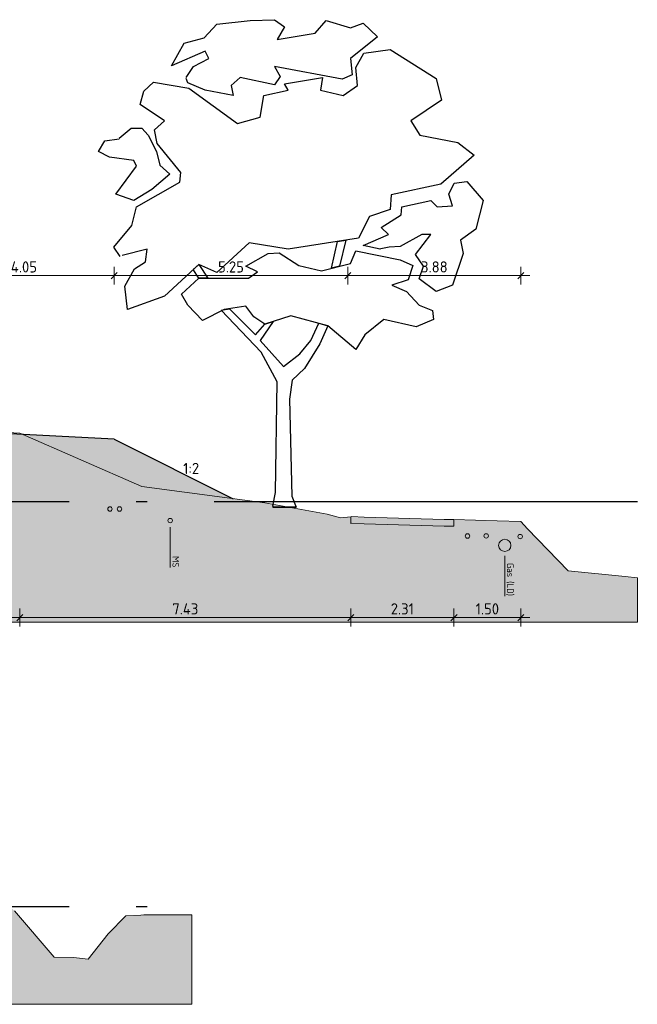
# Model space of a CAD drawing. Header units: metres. Extents: x -54 to 109, y -117 to 84.
# Tile 26 of 256: x -25 to -11, y -86 to -64. Entities that reach past the tile are written whole.
import ezdxf
from ezdxf.enums import TextEntityAlignment as Align
from ezdxf.lldxf.tags import DXFTag

# ---------------------------------------------------------------- set-up
doc = ezdxf.new("R2010")
doc.units = ezdxf.units.M
doc.linetypes.add('AL-NAP_LIJN', pattern=[15.25, 12, -1.5, 0.25, -1.5])
doc.layers.get('Defpoints').update_dxf_attribs({"color": 151})
for name, color, linetype, lineweight in [('B-WE-GR-BOOM-S', 253, 'Continuous', 25), ('B-WE-GW-MAAIVELD-GD', 253, 'Continuous', 18), ('B-WE-KL-DATA-G', 90, 'KL-DATA-N', 0), ('B-WE-KL-ET_MS-G', 130, 'KL-MS-N', 0), ('B-WE-KL-GAS_LD-G', 50, 'KL-GAS-LD-N', 0), ('N-WE-GR-BOOM-S', 90, 'Continuous', 25), ('X-XX-AL-M', 7, 'Continuous', 18), ('X-XX-AL-NAP-GD', 7, 'AL-NAP_LIJN', 25), ('X-XX-AL-T25', 7, 'Continuous', 25)]:
    doc.layers.add(name, color=color, linetype=linetype, lineweight=lineweight)
doc.layers.add('N-WE-GW-GROND_ZAND_DRAINEERZAND-V', color=7, linetype='Continuous', lineweight=18, true_color=0xf6e8be)
doc.layers.add('N-WE-GW-GROND_ZAND_FUNDERINGSZAND-V', color=7, linetype='Continuous', lineweight=18, true_color=0xf8ed6b)
doc.styles.add('NLCS-ISO', font='NLCS-ISO.ttf')
doc.styles.add('NLCS-ISO-ANNOTATIVE-T18', font='NLCS-ISO.ttf', dxfattribs={"height": 1.8})
doc.styles.add('NLCS-ISO-M100-T25', font='NLCS-ISO.ttf', dxfattribs={"height": 0.25})
tags = doc.linetypes.add('KL-DATA-N', pattern='A,4,-1,[101,NLCS.shx,S=0.5,R=0,X=0,Y=0],-1,4,-1,["D",Standard,S=1,R=0,X=-0.25,Y=-0.5],-1.5', length=12.5).pattern_tags.tags
tags[18] = DXFTag(74, 10)
tags = doc.linetypes.add('KL-GAS-LD-N', pattern='A,4,-1,[69,NLCS.shx,S=0.5,R=0,X=0,Y=0],-1,4,-1,["L",Standard,S=1,R=0,X=0.25,Y=-0.5],-2', length=13).pattern_tags.tags
tags[18] = DXFTag(74, 10)
tags = doc.linetypes.add('KL-MS-N', pattern='A,4,-1,[103,NLCS.shx,S=0.75,R=0,X=0,Y=0],-1,4,-1,["M",Standard,S=1,R=0,X=0,Y=-0.5],-2', length=13).pattern_tags.tags
tags[18] = DXFTag(74, 10)
doc.dimstyles.new('NLCS-M100-T25-SCHRAP_L2_H2', dxfattribs={"dimscale": 0.1, "dimtxt": 2.5, "dimasz": 1.4, "dimexe": 2, "dimexo": 2, "dimgap": 0.7, "dimtad": 1, "dimzin": 0, "dimdsep": 46, "dimtxsty": 'NLCS-ISO-M100-T25', "dimblk": 'OBLIQUE', "dimcen": 0, "dimdle": 2, "dimclrd": 256, "dimclre": 256, "dimclrt": 256, "dimazin": 0, "dimtfac": 1, "dimtdec": 3, "dimtofl": 0, "dimtmove": 0, "dimatfit": 3, "dimldrblk": 'OBLIQUE', "dimfxl": 2, "dimfxlon": 1, "dimtfillclr": 256, "dimtolj": 1, "dimtzin": 0, "dimlwd": -1, "dimlwe": -1, "dimarcsym": 0})

# ---------------------------------------------------------------- blocks, each defined once
blk = doc.blocks.new('SGR-BOOM_S01_T_ZIJ-D')
at = {"linetype": 'Continuous'}
for p, q in [((1.456, 5.957), (1.636, 5.985)), ((1.636, 5.985), (1.5, 5.401)), ((1.317, 5.361), (1.456, 5.957)), ((1.5, 5.401), (1.317, 5.361))]:
    blk.add_line(p, q, dxfattribs=at)
for p, q in [((0, 0.02), (0, 0)), ((0, 0), (0.527, 0))]:
    blk.add_line(p, q)
at = {"linetype": 'Continuous', "flags": 128}
for points in [[(-1.945, 9.637), (-1.783, 9.88), (-1.439, 10.062), (-1.52, 10.224), (-2.27, 9.9), (-1.986, 10.407), (-1.54, 10.528), (-1.256, 10.832), (-0.507, 10.913), (0.041, 10.934), (0.263, 10.772), (0.101, 10.488), (0.952, 10.63), (1.196, 10.913), (1.743, 10.751), (2.026, 10.853), (2.351, 10.549), (1.743, 10.062), (1.783, 9.698), (1.56, 9.596), (0.041, 9.88), (0.162, 9.657), (0.041, 9.475), (-0.73, 9.637), (-0.932, 9.454), (-0.892, 9.231), (-1.52, 9.353), (-1.905, 9.515), (-1.945, 9.617)], [(-3.425, 5.624), (-3.567, 5.827), (-3.161, 6.313), (-3.06, 6.739), (-2.087, 7.286), (-2.067, 7.509), (-2.594, 8.157), (-2.655, 8.461), (-2.432, 8.664), (-2.979, 9.029), (-2.898, 9.333), (-2.675, 9.535), (-1.885, 9.394), (-0.79, 8.603), (-0.284, 8.745), (-0.203, 9.231), (0.345, 9.353), (0.263, 9.495), (1.115, 9.637), (1.074, 9.353), (1.581, 9.231), (1.905, 9.454), (1.864, 9.86), (2.047, 10.184), (2.634, 10.265), (3.668, 9.617), (3.79, 9.13), (3.101, 8.664), (3.303, 8.34), (4.154, 8.178), (4.519, 7.894), (3.769, 7.246), (2.655, 7.002), (2.634, 6.678), (2.168, 6.516), (1.925, 6.03), (0.345, 5.786), (-0.527, 5.928), (-1.256, 5.26), (-1.662, 5.442), (-2.432, 4.733), (-3.263, 4.429), (-3.323, 4.956), (-3.101, 5.341), (-2.857, 5.503), (-2.817, 5.786), (-3.384, 5.645)], [(-3.445, 8.279), (-3.182, 8.502), (-2.938, 8.502), (-2.797, 8.34), (-2.614, 7.975), (-2.533, 7.671), (-2.31, 7.468), (-2.716, 7.124), (-3.121, 6.881), (-3.526, 7.023), (-3.06, 7.651), (-3.121, 7.772), (-3.668, 7.853), (-3.911, 7.975), (-3.769, 8.218), (-3.445, 8.259)], [(2.412, 5.786), (2.026, 5.867), (2.594, 6.111), (2.432, 6.273), (2.878, 6.556), (2.898, 6.739), (3.546, 6.881), (3.688, 6.739), (4.033, 6.759), (3.952, 7.023), (4.073, 7.266), (4.357, 7.306), (4.722, 6.881), (4.56, 6.232), (4.215, 5.989), (4.276, 5.685), (4.033, 4.976), (3.668, 4.834), (3.283, 5.118), (3.384, 5.401), (3.202, 5.665), (3.546, 6.111), (3.344, 6.111), (2.857, 5.847), (2.614, 5.827), (2.391, 5.786)], [(0, 0.02), (0.061, 0.324), (0.101, 2.807), (-0.263, 3.476), (-1.16, 4.418), (-0.973, 4.449), (-0.385, 3.861), (-0.182, 4.104), (0.006, 4.163), (-0.284, 3.74), (0.243, 3.152), (0.608, 3.436), (0.851, 3.74), (1.034, 4.125), (1.236, 4.064), (1.054, 3.659), (0.709, 3.111), (0.436, 2.848), (0.375, 2.422), (0.426, 0.243), (0.527, 0), (0, 0)]]:
    blk.add_lwpolyline(points, dxfattribs=at)
for points in [[(-1.662, 5.138), (-0.547, 5.138), (-0.345, 5.28), (-0.608, 5.401), (-0.101, 5.685), (0.142, 5.705), (0.588, 5.422), (1.094, 5.3), (1.743, 5.462), (1.864, 5.746), (2.857, 5.543), (3.141, 5.422), (3.04, 5.097), (2.675, 4.976), (2.999, 4.834), (3.283, 4.53), (3.587, 4.408), (3.607, 4.206), (3.222, 4.044), (2.493, 4.206), (2.067, 3.861), (1.864, 3.537), (1.236, 4.064), (0.405, 4.287), (-0.182, 4.104), (-0.426, 4.267), (-0.608, 4.51), (-1.094, 4.429), (-1.581, 4.185), (-1.905, 4.53), (-2.047, 4.773)], [(-1.662, 5.138), (-1.787, 5.326), (-1.662, 5.442), (-1.459, 5.138)]]:
    blk.add_lwpolyline(points, close=True, dxfattribs=at)
blk = doc.blocks.new('_Oblique')
at = {"color": 0, "linetype": 'ByBlock', "lineweight": -2}
blk.add_line((-0.5, -0.5), (0.5, 0.5), dxfattribs=at)
blk = doc.blocks.new('*D279')
at = {"layer": 'Defpoints', "color": 0, "transparency": 16777216}
for p in [(-23.135, -69.277), (-27.185, -72.674), (-23.135, -72.945)]:
    blk.add_point(p, dxfattribs=at)
at = {"layer": 'X-XX-AL-M', "transparency": 16777216}
for p, q in [((-27.185, -69.477), (-27.185, -69.077)), ((-23.135, -69.477), (-23.135, -69.077)), ((-27.385, -69.277), (-22.935, -69.277))]:
    blk.add_line(p, q, dxfattribs=at)
at = {"layer": 'X-XX-AL-M', "transparency": 16777216, "xscale": 0.14, "yscale": 0.14, "zscale": 0.14, "rotation": 180}
blk.add_blockref('_Oblique', (-27.185, -69.277), dxfattribs=at)
at = {"layer": 'X-XX-AL-M', "transparency": 16777216, "xscale": 0.14, "yscale": 0.14, "zscale": 0.14}
blk.add_blockref('_Oblique', (-23.135, -69.277), dxfattribs=at)
at = {"layer": 'X-XX-AL-M', "transparency": 16777216, "insert": (-25.16, -69.082), "char_height": 0.25, "attachment_point": 5, "style": 'NLCS-ISO-M100-T25'}
blk.add_mtext('\\A1;4.05', dxfattribs=at)
blk = doc.blocks.new('*D318')
at = {"layer": 'Defpoints', "color": 0, "transparency": 16777216}
for p in [(-17.889, -69.277), (-23.135, -72.945), (-17.889, -74.694)]:
    blk.add_point(p, dxfattribs=at)
at = {"layer": 'X-XX-AL-M', "transparency": 16777216}
for p, q in [((-23.135, -69.477), (-23.135, -69.077)), ((-17.889, -69.477), (-17.889, -69.077)), ((-23.335, -69.277), (-17.689, -69.277))]:
    blk.add_line(p, q, dxfattribs=at)
at = {"layer": 'X-XX-AL-M', "transparency": 16777216, "xscale": 0.14, "yscale": 0.14, "zscale": 0.14, "rotation": 180}
blk.add_blockref('_Oblique', (-23.135, -69.277), dxfattribs=at)
at = {"layer": 'X-XX-AL-M', "transparency": 16777216, "xscale": 0.14, "yscale": 0.14, "zscale": 0.14}
blk.add_blockref('_Oblique', (-17.889, -69.277), dxfattribs=at)
at = {"layer": 'X-XX-AL-M', "transparency": 16777216, "insert": (-20.512, -69.082), "char_height": 0.25, "attachment_point": 5, "style": 'NLCS-ISO-M100-T25'}
blk.add_mtext('\\A1;5.25', dxfattribs=at)
blk = doc.blocks.new('*D319')
at = {"layer": 'Defpoints', "color": 0, "transparency": 16777216}
for p in [(-14.006, -69.277), (-17.889, -74.694), (-14.006, -74.796)]:
    blk.add_point(p, dxfattribs=at)
at = {"layer": 'X-XX-AL-M', "transparency": 16777216}
for p, q in [((-17.889, -69.477), (-17.889, -69.077)), ((-14.006, -69.477), (-14.006, -69.077)), ((-18.089, -69.277), (-13.806, -69.277))]:
    blk.add_line(p, q, dxfattribs=at)
at = {"layer": 'X-XX-AL-M', "transparency": 16777216, "xscale": 0.14, "yscale": 0.14, "zscale": 0.14, "rotation": 180}
blk.add_blockref('_Oblique', (-17.889, -69.277), dxfattribs=at)
at = {"layer": 'X-XX-AL-M', "transparency": 16777216, "xscale": 0.14, "yscale": 0.14, "zscale": 0.14}
blk.add_blockref('_Oblique', (-14.006, -69.277), dxfattribs=at)
at = {"layer": 'X-XX-AL-M', "transparency": 16777216, "insert": (-15.947, -69.082), "char_height": 0.25, "attachment_point": 5, "style": 'NLCS-ISO-M100-T25'}
blk.add_mtext('\\A1;3.88', dxfattribs=at)
blk = doc.blocks.new('*D368')
at = {"layer": 'B-WE-GW-MAAIVELD-GD', "transparency": 16777216}
for p, q in [((-27.45, -76.748), (-27.45, -77.148)), ((-25.252, -76.748), (-25.252, -77.148)), ((-27.65, -76.948), (-25.052, -76.948))]:
    blk.add_line(p, q, dxfattribs=at)
at = {"layer": 'Defpoints', "color": 0, "transparency": 16777216}
for p in [(-27.45, -72.862), (-25.252, -72.812), (-25.252, -76.948)]:
    blk.add_point(p, dxfattribs=at)
at = {"layer": 'B-WE-GW-MAAIVELD-GD', "transparency": 16777216, "xscale": 0.14, "yscale": 0.14, "zscale": 0.14}
for p, rotation in [((-27.45, -76.948), 179.9999999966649), ((-25.252, -76.948), 359.9999999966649)]:
    blk.add_blockref('_Oblique', p, dxfattribs=dict(at, rotation=rotation))
at = {"layer": 'B-WE-GW-MAAIVELD-GD', "transparency": 16777216, "insert": (-26.351, -76.753), "char_height": 0.25, "attachment_point": 5, "rotation": 360, "style": 'NLCS-ISO-M100-T25'}
blk.add_mtext('\\A1;2.20', dxfattribs=at)
blk = doc.blocks.new('*D369')
at = {"layer": 'B-WE-GW-MAAIVELD-GD', "transparency": 16777216}
for p, q in [((-25.252, -76.748), (-25.252, -77.148)), ((-17.822, -76.748), (-17.822, -77.148)), ((-25.452, -76.948), (-17.622, -76.948))]:
    blk.add_line(p, q, dxfattribs=at)
at = {"layer": 'Defpoints', "color": 0, "transparency": 16777216}
for p in [(-25.252, -72.812), (-17.822, -74.837), (-17.822, -76.948)]:
    blk.add_point(p, dxfattribs=at)
at = {"layer": 'B-WE-GW-MAAIVELD-GD', "transparency": 16777216, "xscale": 0.14, "yscale": 0.14, "zscale": 0.14}
for p, rotation in [((-25.252, -76.948), 179.9999999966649), ((-17.822, -76.948), 359.9999999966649)]:
    blk.add_blockref('_Oblique', p, dxfattribs=dict(at, rotation=rotation))
at = {"layer": 'B-WE-GW-MAAIVELD-GD', "transparency": 16777216, "insert": (-21.537, -76.753), "char_height": 0.25, "attachment_point": 5, "rotation": 360, "style": 'NLCS-ISO-M100-T25'}
blk.add_mtext('\\A1;7.43', dxfattribs=at)
blk = doc.blocks.new('*D370')
at = {"layer": 'B-WE-GW-MAAIVELD-GD', "transparency": 16777216}
for p, q in [((-17.822, -76.748), (-17.822, -77.148)), ((-15.509, -76.748), (-15.509, -77.148)), ((-18.022, -76.948), (-15.309, -76.948))]:
    blk.add_line(p, q, dxfattribs=at)
at = {"layer": 'Defpoints', "color": 0, "transparency": 16777216}
for p in [(-17.822, -74.837), (-15.509, -74.895), (-15.509, -76.948)]:
    blk.add_point(p, dxfattribs=at)
at = {"layer": 'B-WE-GW-MAAIVELD-GD', "transparency": 16777216, "xscale": 0.14, "yscale": 0.14, "zscale": 0.14}
for p, rotation in [((-17.822, -76.948), 179.9999999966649), ((-15.509, -76.948), 359.9999999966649)]:
    blk.add_blockref('_Oblique', p, dxfattribs=dict(at, rotation=rotation))
at = {"layer": 'B-WE-GW-MAAIVELD-GD', "transparency": 16777216, "insert": (-16.666, -76.753), "char_height": 0.25, "attachment_point": 5, "rotation": 360, "style": 'NLCS-ISO-M100-T25'}
blk.add_mtext('\\A1;2.31', dxfattribs=at)
blk = doc.blocks.new('*D371')
at = {"layer": 'B-WE-GW-MAAIVELD-GD', "transparency": 16777216}
for p, q in [((-15.509, -76.748), (-15.509, -77.148)), ((-14.006, -76.748), (-14.006, -77.148)), ((-15.709, -76.948), (-13.806, -76.948))]:
    blk.add_line(p, q, dxfattribs=at)
at = {"layer": 'Defpoints', "color": 0, "transparency": 16777216}
for p in [(-14.006, -74.796), (-15.509, -74.895), (-14.006, -76.948)]:
    blk.add_point(p, dxfattribs=at)
at = {"layer": 'B-WE-GW-MAAIVELD-GD', "transparency": 16777216, "xscale": 0.14, "yscale": 0.14, "zscale": 0.14}
for p, rotation in [((-15.509, -76.948), 179.9999999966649), ((-14.006, -76.948), 359.9999999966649)]:
    blk.add_blockref('_Oblique', p, dxfattribs=dict(at, rotation=rotation))
at = {"layer": 'B-WE-GW-MAAIVELD-GD', "transparency": 16777216, "insert": (-14.758, -76.753), "char_height": 0.25, "attachment_point": 5, "rotation": 360, "style": 'NLCS-ISO-M100-T25'}
blk.add_mtext('\\A1;1.50', dxfattribs=at)
blk = doc.blocks.new('SAL-VERWIJZING_LEIDING_BOVENKANT-SOD')
at = {"color": 0, "linetype": 'ByBlock', "lineweight": -2}
blk.add_lwpolyline([(0, 1), (0, 10)], dxfattribs=at)
blk.add_circle((0, -0.5), 0.5, dxfattribs=at)
at = {"color": 0, "linetype": 'ByBlock', "lineweight": -2, "style": 'NLCS-ISO-ANNOTATIVE-T18'}
for tag, p in [('VALUE1', (-0.5, 10)), ('VALUE2', (2, 10))]:
    blk.add_attdef(tag, text='', height=1.5, rotation=90, dxfattribs=at).set_placement(p, align=Align.RIGHT)
blk = doc.blocks.new('*U398')
at = {"color": 0, "linetype": 'ByBlock', "lineweight": -2}
blk.add_lwpolyline([(0, 1), (0, 10)], dxfattribs=at)
blk.add_circle((0, -1.37), 1.37, dxfattribs=at)
at = {"color": 0, "linetype": 'ByBlock', "lineweight": -2, "style": 'NLCS-ISO-ANNOTATIVE-T18'}
for tag, p in [('VALUE1', (-0.5, 10)), ('VALUE2', (2, 10))]:
    blk.add_attdef(tag, text='', height=1.5, rotation=90, dxfattribs=at).set_placement(p, align=Align.RIGHT)

msp = doc.modelspace()

# ---------------------------------------------------------------- hatches: boundary and pattern name
at = {"layer": 'N-WE-GW-GROND_ZAND_DRAINEERZAND-V'}
h = msp.add_hatch(color=256, dxfattribs=at)
h.dxf.hatch_style = 1
h.paths.add_polyline_path([(-23.135, -72.945), (-25.181, -72.843), (-22.51, -74.011), (-20.46, -74.283)])
at = {"layer": 'N-WE-GW-GROND_ZAND_FUNDERINGSZAND-V'}
h = msp.add_hatch(color=256, dxfattribs=at)
h.dxf.hatch_style = 1
h.paths.add_polyline_path([(-25.181, -72.843), (-27.185, -72.743), (-27.185, -72.874), (-27.489, -72.866), (-27.687, -72.89), (-28.768, -72.834), (-30.685, -72.786), (-30.91, -72.792), (-34.185, -72.874), (-34.185, -72.712), (-38.235, -73.01), (-38.235, -73.065), (-38.235, -73.265), (-41.835, -73.355), (-41.835, -73.155), (-41.944, -73.16), (-42.68, -73.299), (-43.418, -73.598), (-43.686, -73.711), (-45.507, -73.728), (-48.187, -73.848), (-51.391, -73.953), (-51.391, -77.053), (-11.391, -77.053), (-11.391, -76.053), (-11.662, -76.024), (-12.942, -75.9), (-13.855, -74.96), (-14.006, -74.796), (-14.534, -74.779), (-15.509, -74.745), (-15.509, -74.895), (-15.626, -74.898), (-15.729, -74.895), (-17.524, -74.844), (-17.8, -74.833), (-17.822, -74.837), (-17.822, -74.687), (-18.051, -74.711), (-18.356, -74.631), (-19.756, -74.376), (-22.51, -74.011)])
h = msp.add_hatch(color=256, dxfattribs=at)
h.dxf.hatch_style = 1
h.paths.add_polyline_path([(-15.729, -74.895), (-15.626, -74.898), (-15.509, -74.895), (-15.509, -74.745), (-15.626, -74.748), (-15.729, -74.745), (-17.524, -74.694), (-17.8, -74.683), (-17.822, -74.687), (-17.822, -74.837), (-17.8, -74.833), (-17.524, -74.844)])
h = msp.add_hatch(color=256, dxfattribs=at)
h.dxf.hatch_style = 1
h.paths.add_polyline_path([(-45.971, -83.219), (-45.924, -83.217), (-45.924, -83.216)], flags=17)
h.paths.add_polyline_path([(-31.696, -83.216), (-33.742, -83.165), (-33.742, -83.24), (-33.843, -83.235), (-34.074, -83.216), (-35.039, -83.189), (-35.874, -83.164), (-38.321, -83.225), (-38.321, -83.182), (-39.463, -83.225), (-39.893, -83.239), (-40.243, -83.238), (-40.243, -83.087), (-40.379, -83.089), (-42.373, -83.117), (-42.371, -83.129), (-42.371, -83.329), (-45.971, -83.419), (-45.971, -83.219), (-47.067, -83.288), (-47.562, -83.346), (-48.11, -84.031), (-48.66, -84.69), (-48.93, -84.681), (-49.408, -84.651), (-50.005, -83.812), (-50.142, -83.625), (-50.508, -83.625), (-50.642, -83.625), (-51.391, -83.624), (-51.391, -85.624), (-21.391, -85.624), (-21.391, -83.619), (-22.465, -83.618), (-22.538, -83.622), (-22.873, -83.643), (-23.269, -84.04), (-23.721, -84.611), (-24.047, -84.574), (-24.483, -84.568), (-25.375, -83.531), (-25.53, -83.365), (-25.721, -83.346), (-27.282, -83.228), (-27.282, -83.378), (-27.479, -83.316), (-27.536, -83.294), (-28.749, -83.29), (-29.331, -83.285), (-29.373, -83.284), (-29.49, -83.289), (-29.49, -83.139), (-31.321, -83.119), (-31.321, -83.225)])

# ---------------------------------------------------------------- linework, layer by layer
at = {"layer": 'B-WE-GW-MAAIVELD-GD'}
for points in [[(-26.341, -72.749), (-25.252, -72.812), (-22.51, -74.011), (-19.756, -74.376), (-18.356, -74.631), (-18.051, -74.711), (-17.822, -74.687), (-17.8, -74.683), (-17.524, -74.694), (-15.729, -74.745), (-15.626, -74.748), (-15.509, -74.745), (-14.534, -74.779), (-14.006, -74.796), (-13.855, -74.96), (-12.942, -75.9), (-11.662, -76.024), (-11.391, -76.053)], [(-17.822, -74.687), (-17.822, -74.837), (-17.8, -74.833), (-17.524, -74.844), (-15.729, -74.895), (-15.626, -74.898), (-15.509, -74.895), (-15.509, -74.745)], [(-25.375, -83.531), (-24.483, -84.568), (-24.047, -84.574), (-23.721, -84.611), (-23.269, -84.04), (-22.873, -83.643), (-22.538, -83.622), (-22.465, -83.618), (-21.391, -83.619)]]:
    msp.add_lwpolyline(points, dxfattribs=at)
at = {"layer": 'B-WE-KL-DATA-G'}
for centre in [(-23.23, -74.512), (-23.015, -74.512), (-15.203, -75.119), (-14.784, -75.116), (-14.022, -75.131)]:
    msp.add_circle(centre, 0.05, dxfattribs=at)
at = {"layer": 'N-WE-GR-BOOM-S'}
for q in [(-27.185, -72.743), (-20.46, -74.283)]:
    msp.add_line((-23.135, -72.945), q, dxfattribs=at)
at = {"layer": 'N-WE-GW-GROND_ZAND_FUNDERINGSZAND-V', "flags": 128}
for points in [[(-51.391, -73.953), (-51.391, -77.053), (-11.391, -77.053), (-11.391, -76.053)], [(-21.391, -83.619), (-21.391, -85.624), (-51.391, -85.624), (-51.391, -83.624)]]:
    msp.add_lwpolyline(points, dxfattribs=at)
at = {"layer": 'X-XX-AL-NAP-GD'}
for p, q in [((-51.391, -74.346), (-11.391, -74.346)), ((-51.391, -83.429), (-21.391, -83.429))]:
    msp.add_line(p, q, dxfattribs=at)

# ---------------------------------------------------------------- block references
at = {"layer": 'B-WE-GR-BOOM-S'}
msp.add_blockref('SGR-BOOM_S01_T_ZIJ-D', (-19.574, -74.469), dxfattribs=at)
at = {"layer": 'B-WE-KL-ET_MS-G', "xscale": 0.1, "yscale": 0.1, "zscale": 0.1, "rotation": 180}
msp.add_blockref('SAL-VERWIJZING_LEIDING_BOVENKANT-SOD', (-21.877, -74.822), dxfattribs=at).add_auto_attribs({'VALUE1': 'MS'})
at = {"layer": 'B-WE-KL-GAS_LD-G', "xscale": 0.1, "yscale": 0.1, "zscale": 0.1, "rotation": 180}
msp.add_blockref('*U398', (-14.367, -75.465), dxfattribs=at).add_auto_attribs({'VALUE1': 'Gas (LD)'})

# ---------------------------------------------------------------- texts
at = {"layer": 'X-XX-AL-T25', "color": 7, "linetype": 'Continuous', "lineweight": 25, "insert": (-21.407, -73.727), "char_height": 0.25, "width": 0.18749, "attachment_point": 8, "style": 'NLCS-ISO'}
msp.add_mtext('1:2', dxfattribs=at)

# ---------------------------------------------------------------- dimensions: what is measured, and where the dimension line sits
at = {"layer": 'B-WE-GW-MAAIVELD-GD'}
for base, p1, p2, picture, middle in [((-25.252, -76.948), (-27.45, -72.862), (-25.252, -72.812), '*D368', (-26.351, -76.753)), ((-17.822, -76.948), (-25.252, -72.812), (-17.822, -74.837), '*D369', (-21.537, -76.753)), ((-15.509, -76.948), (-17.822, -74.837), (-15.509, -74.895), '*D370', (-16.666, -76.753)), ((-14.006, -76.948), (-15.509, -74.895), (-14.006, -74.796), '*D371', (-14.758, -76.753))]:
    dim = msp.add_linear_dim(base=base, p1=p1, p2=p2, angle=360, dimstyle='NLCS-M100-T25-SCHRAP_L2_H2', override={"dimtmove": 1}, dxfattribs=at)
    dim.commit()
    dim.dimension.update_dxf_attribs({"geometry": picture, "text_midpoint": middle})
at = {"layer": 'X-XX-AL-M'}
for base, p1, p2, picture, middle in [((-23.135, -69.277), (-27.185, -72.674), (-23.135, -72.945), '*D279', (-25.16, -69.082)), ((-17.889, -69.277), (-23.135, -72.945), (-17.889, -74.694), '*D318', (-20.512, -69.082)), ((-14.006, -69.277), (-17.889, -74.694), (-14.006, -74.796), '*D319', (-15.947, -69.082))]:
    dim = msp.add_linear_dim(base=base, p1=p1, p2=p2, dimstyle='NLCS-M100-T25-SCHRAP_L2_H2', override={"dimtmove": 1}, dxfattribs=at)
    dim.commit()
    dim.dimension.update_dxf_attribs({"geometry": picture, "text_midpoint": middle})

doc.saveas('drawing.dxf')
